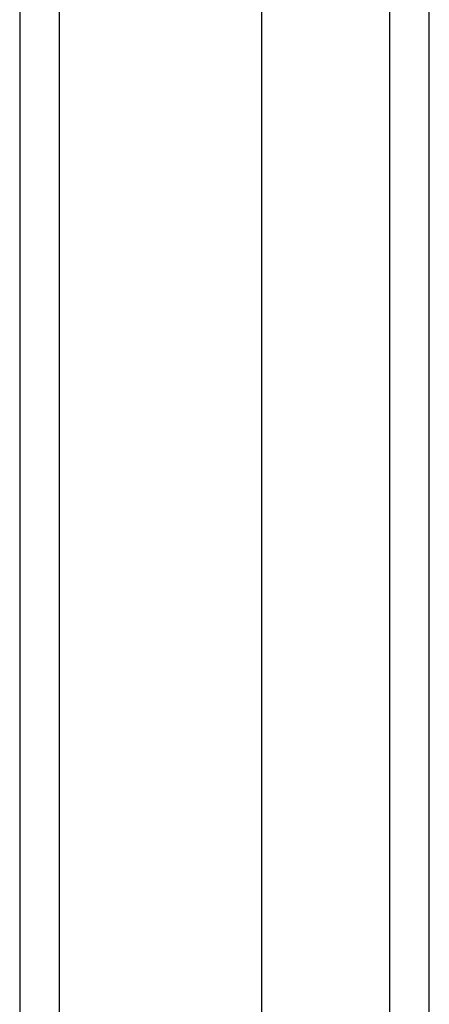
# Model space of a CAD drawing. Header units: inches. Extents: x 0 to 144, y -11 to 93.
# Tile 21 of 53: x 61.883 to 62.749, y 54.578 to 56.659. Entities that reach past the tile are written whole.
import ezdxf

# ---------------------------------------------------------------- set-up
doc = ezdxf.new("R2010")
doc.units = ezdxf.units.IN
doc.header["$LTSCALE"] = 8.616264
doc.header["$MEASUREMENT"] = 0
doc.layers.add('Visible Edges(ANSI)', color=7, linetype='Continuous', lineweight=25)
doc.layers.add('Visible Tangent Edges(ANSI)', color=7, linetype='Continuous', lineweight=25)

msp = doc.modelspace()

# ---------------------------------------------------------------- linework, layer by layer
at = {"layer": 'Visible Edges(ANSI)'}
for p, q in [((61.8831, 59.019), (61.8831, 39.185)), ((62.395, 39.8884), (62.395, 58.3155)), ((62.7494, 39.9982), (62.7494, 58.2058))]:
    msp.add_line(p, q, dxfattribs=at)
at = {"layer": 'Visible Tangent Edges(ANSI)'}
for p, q in [((61.9671, 39.185), (61.9671, 59.019)), ((62.6654, 58.3208), (62.6654, 39.8832))]:
    msp.add_line(p, q, dxfattribs=at)

doc.saveas('drawing.dxf')
